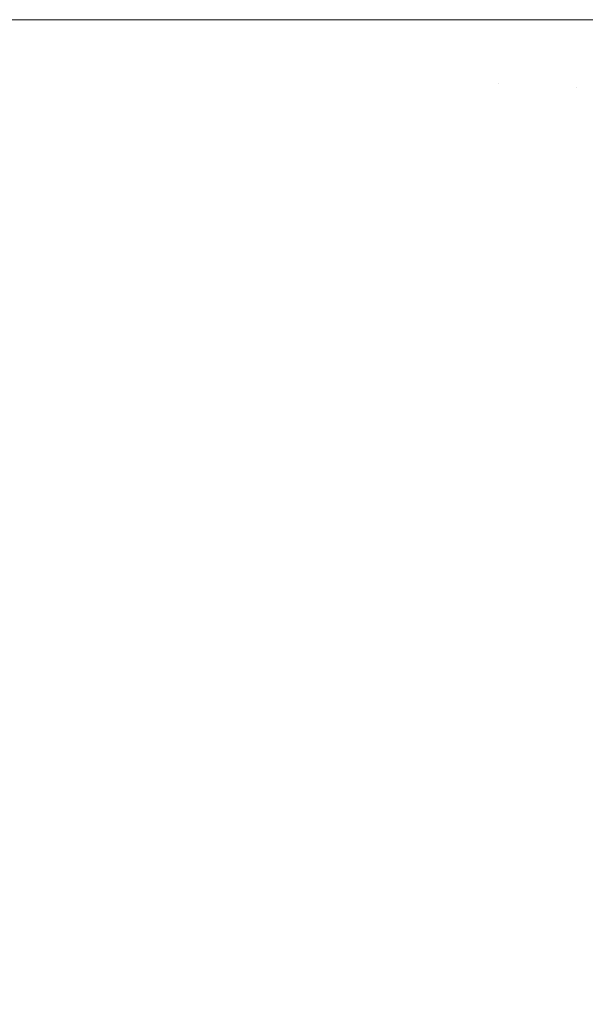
# Model space of a CAD drawing. Header units: centimetres. Extents: x -25.9 to 27.4, y -21.7 to -19.9.
# Tile 175 of 202: x 27.3538 to 27.3774, y -21.6011 to -21.56. Entities that reach past the tile are written whole.
import ezdxf

# ---------------------------------------------------------------- set-up
doc = ezdxf.new("R2010")
doc.units = ezdxf.units.CM
doc.header["$LTSCALE"] = 2.54
doc.layers.add('Lucido design-1', color=7, linetype='Continuous')

# ---------------------------------------------------------------- blocks, each defined once
blk = doc.blocks.new('Gruppo-5-1')
at = {"color": 7, "linetype": 'Continuous', "lineweight": 9}
for points, invisible_edges in [([(27.357067, -21.56, 875.631854), (27.357025, -21.561943, 875.631854), (27.353374, -21.561784, 875.630127), (27.353413, -21.56, 875.630127)], 7), ([(27.357062, -21.56, 876.410902), (27.353787, -21.56, 876.412471), (27.353748, -21.5618, 876.412471), (27.357586, -21.561968, 876.410631)], 14), ([(27.360653, -21.56, 875.63373), (27.360607, -21.5621, 875.63373), (27.357025, -21.561943, 875.631854), (27.357067, -21.56, 875.631854)], 7), ([(27.357586, -21.561968, 876.410631), (27.357629, -21.56, 876.410631), (27.357062, -21.56, 876.410902)], 9), ([(27.360646, -21.56, 876.409024), (27.357629, -21.56, 876.410631), (27.357586, -21.561968, 876.410631), (27.361338, -21.562132, 876.408631)], 14), ([(27.364163, -21.56, 875.635751), (27.364114, -21.562253, 875.635751), (27.360607, -21.5621, 875.63373), (27.360653, -21.56, 875.63373)], 7), ([(27.361338, -21.562132, 876.408631), (27.361385, -21.56, 876.408631), (27.360646, -21.56, 876.409024)], 9), ([(27.364155, -21.56, 876.407001), (27.361385, -21.56, 876.408631), (27.361338, -21.562132, 876.408631), (27.364998, -21.562291, 876.406476)], 14), ([(27.367593, -21.56, 875.637916), (27.36754, -21.562402, 875.637916), (27.364114, -21.562253, 875.635751), (27.364163, -21.56, 875.635751)], 7), ([(27.364998, -21.562291, 876.406476), (27.365048, -21.56, 876.406476), (27.364155, -21.56, 876.407001)], 9), ([(27.367583, -21.56, 876.404836), (27.365048, -21.56, 876.406476), (27.364998, -21.562291, 876.406476), (27.368557, -21.562447, 876.40417)], 14), ([(27.370934, -21.56, 875.640219), (27.370879, -21.562548, 875.640219), (27.36754, -21.562402, 875.637916), (27.367593, -21.56, 875.637916)], 7), ([(27.368557, -21.562447, 876.40417), (27.368611, -21.56, 876.40417), (27.367583, -21.56, 876.404836)], 9), ([(27.370923, -21.56, 876.402531), (27.368611, -21.56, 876.40417), (27.368557, -21.562447, 876.40417), (27.372012, -21.562598, 876.401719)], 14), ([(27.374231, -21.56, 875.642697), (27.374172, -21.562692, 875.642697), (27.370879, -21.562548, 875.640219), (27.370934, -21.56, 875.640219)], 7), ([(27.372012, -21.562598, 876.401719), (27.372069, -21.56, 876.401719), (27.370923, -21.56, 876.402531)], 9), ([(27.372069, -21.56, 876.401719), (27.372012, -21.562598, 876.401719), (27.373806, -21.562676, 876.400357), (27.373864, -21.56, 876.400357)], 7), ([(27.373806, -21.562676, 876.400357), (27.377072, -21.562818, 876.397705), (27.377133, -21.56, 876.397705), (27.374225, -21.56, 876.400064)], 11), ([(27.374225, -21.56, 876.400064), (27.373864, -21.56, 876.400357), (27.373806, -21.562676, 876.400357)], 10), ([(27.37738, -21.56, 875.645271), (27.377318, -21.562829, 875.645271), (27.374172, -21.562692, 875.642697), (27.374231, -21.56, 875.642697)], 7), ([(27.377072, -21.562818, 876.397705), (27.380236, -21.562957, 876.394906), (27.380301, -21.56, 876.394906), (27.377376, -21.56, 876.397491)], 11), ([(27.377376, -21.56, 876.397491), (27.377133, -21.56, 876.397705), (27.377072, -21.562818, 876.397705)], 10), ([(27.380424, -21.56, 875.647975), (27.38036, -21.562962, 875.647975), (27.377318, -21.562829, 875.645271), (27.37738, -21.56, 875.645271)], 7), ([(27.357025, -21.561943, 875.631854), (27.356898, -21.563883, 875.631854), (27.353257, -21.563564, 875.630127), (27.353374, -21.561784, 875.630127)], 15), ([(27.353748, -21.5618, 876.412471), (27.35363, -21.563597, 876.412471), (27.357458, -21.563932, 876.410631), (27.357586, -21.561968, 876.410631)], 15), ([(27.360607, -21.5621, 875.63373), (27.36047, -21.564195, 875.63373), (27.356898, -21.563883, 875.631854), (27.357025, -21.561943, 875.631854)], 15), ([(27.357586, -21.561968, 876.410631), (27.357458, -21.563932, 876.410631), (27.361199, -21.564259, 876.408631), (27.361338, -21.562132, 876.408631)], 15), ([(27.364114, -21.562253, 875.635751), (27.363967, -21.564501, 875.635751), (27.36047, -21.564195, 875.63373), (27.360607, -21.5621, 875.63373)], 15), ([(27.361338, -21.562132, 876.408631), (27.361199, -21.564259, 876.408631), (27.364848, -21.564578, 876.406476), (27.364998, -21.562291, 876.406476)], 15), ([(27.36754, -21.562402, 875.637916), (27.367383, -21.5648, 875.637916), (27.363967, -21.564501, 875.635751), (27.364114, -21.562253, 875.635751)], 15), ([(27.364998, -21.562291, 876.406476), (27.364848, -21.564578, 876.406476), (27.368397, -21.564889, 876.40417), (27.368557, -21.562447, 876.40417)], 15), ([(27.370879, -21.562548, 875.640219), (27.370712, -21.565091, 875.640219), (27.367383, -21.5648, 875.637916), (27.36754, -21.562402, 875.637916)], 15), ([(27.368557, -21.562447, 876.40417), (27.368397, -21.564889, 876.40417), (27.371843, -21.56519, 876.401719), (27.372012, -21.562598, 876.401719)], 15), ([(27.374172, -21.562692, 875.642697), (27.373996, -21.565379, 875.642697), (27.370712, -21.565091, 875.640219), (27.370879, -21.562548, 875.640219)], 15), ([(27.372012, -21.562598, 876.401719), (27.371843, -21.56519, 876.401719), (27.373631, -21.565347, 876.400357), (27.373806, -21.562676, 876.400357)], 15), ([(27.373806, -21.562676, 876.400357), (27.373631, -21.565347, 876.400357), (27.376887, -21.565632, 876.397705), (27.377072, -21.562818, 876.397705)], 15), ([(27.377318, -21.562829, 875.645271), (27.377133, -21.565653, 875.645271), (27.373996, -21.565379, 875.642697), (27.374172, -21.562692, 875.642697)], 15), ([(27.377072, -21.562818, 876.397705), (27.376887, -21.565632, 876.397705), (27.380043, -21.565908, 876.394906), (27.380236, -21.562957, 876.394906)], 15), ([(27.38036, -21.562962, 875.647975), (27.380166, -21.565918, 875.647975), (27.377133, -21.565653, 875.645271), (27.377318, -21.562829, 875.645271)], 15), ([(27.356898, -21.563883, 875.631854), (27.356686, -21.565815, 875.631854), (27.353063, -21.565338, 875.630127), (27.353257, -21.563564, 875.630127)], 15), ([(27.35363, -21.563597, 876.412471), (27.353434, -21.565387, 876.412471), (27.357243, -21.565888, 876.410631), (27.357458, -21.563932, 876.410631)], 15), ([(27.36047, -21.564195, 875.63373), (27.360241, -21.566283, 875.63373), (27.356686, -21.565815, 875.631854), (27.356898, -21.563883, 875.631854)], 15), ([(27.357458, -21.563932, 876.410631), (27.357243, -21.565888, 876.410631), (27.360967, -21.566378, 876.408631), (27.361199, -21.564259, 876.408631)], 15), ([(27.363967, -21.564501, 875.635751), (27.363721, -21.566741, 875.635751), (27.360241, -21.566283, 875.63373), (27.36047, -21.564195, 875.63373)], 15), ([(27.361199, -21.564259, 876.408631), (27.360967, -21.566378, 876.408631), (27.364598, -21.566856, 876.406476), (27.364848, -21.564578, 876.406476)], 15), ([(27.367383, -21.5648, 875.637916), (27.367121, -21.567189, 875.637916), (27.363721, -21.566741, 875.635751), (27.363967, -21.564501, 875.635751)], 15), ([(27.364848, -21.564578, 876.406476), (27.364598, -21.566856, 876.406476), (27.368131, -21.567321, 876.40417), (27.368397, -21.564889, 876.40417)], 15), ([(27.370712, -21.565091, 875.640219), (27.370435, -21.567625, 875.640219), (27.367121, -21.567189, 875.637916), (27.367383, -21.5648, 875.637916)], 15), ([(27.368397, -21.564889, 876.40417), (27.368131, -21.567321, 876.40417), (27.37156, -21.567773, 876.401719), (27.371843, -21.56519, 876.401719)], 15), ([(27.356686, -21.565815, 875.631854), (27.35639, -21.567736, 875.631854), (27.352791, -21.567101, 875.630127), (27.353063, -21.565338, 875.630127)], 15), ([(27.353434, -21.565387, 876.412471), (27.35316, -21.567166, 876.412471), (27.356944, -21.567833, 876.410631), (27.357243, -21.565888, 876.410631)], 15), ([(27.373996, -21.565379, 875.642697), (27.373703, -21.568055, 875.642697), (27.370435, -21.567625, 875.640219), (27.370712, -21.565091, 875.640219)], 15), ([(27.371843, -21.56519, 876.401719), (27.37156, -21.567773, 876.401719), (27.373339, -21.568007, 876.400357), (27.373631, -21.565347, 876.400357)], 15), ([(27.373631, -21.565347, 876.400357), (27.373339, -21.568007, 876.400357), (27.37658, -21.568434, 876.397705), (27.376887, -21.565632, 876.397705)], 15), ([(27.377133, -21.565653, 875.645271), (27.376825, -21.568466, 875.645271), (27.373703, -21.568055, 875.642697), (27.373996, -21.565379, 875.642697)], 15), ([(27.360241, -21.566283, 875.63373), (27.359922, -21.568358, 875.63373), (27.35639, -21.567736, 875.631854), (27.356686, -21.565815, 875.631854)], 15), ([(27.357243, -21.565888, 876.410631), (27.356944, -21.567833, 876.410631), (27.360643, -21.568486, 876.408631), (27.360967, -21.566378, 876.408631)], 15), ([(27.376887, -21.565632, 876.397705), (27.37658, -21.568434, 876.397705), (27.379721, -21.568847, 876.394906), (27.380043, -21.565908, 876.394906)], 15), ([(27.380166, -21.565918, 875.647975), (27.379843, -21.568863, 875.647975), (27.376825, -21.568466, 875.645271), (27.377133, -21.565653, 875.645271)], 15), ([(27.363721, -21.566741, 875.635751), (27.363379, -21.568968, 875.635751), (27.359922, -21.568358, 875.63373), (27.360241, -21.566283, 875.63373)], 15), ([(27.360967, -21.566378, 876.408631), (27.360643, -21.568486, 876.408631), (27.364249, -21.569122, 876.406476), (27.364598, -21.566856, 876.406476)], 15), ([(27.35639, -21.567736, 875.631854), (27.356011, -21.569642, 875.631854), (27.352443, -21.568851, 875.630127), (27.352791, -21.567101, 875.630127)], 15), ([(27.367121, -21.567189, 875.637916), (27.366756, -21.569563, 875.637916), (27.363379, -21.568968, 875.635751), (27.363721, -21.566741, 875.635751)], 15), ([(27.364598, -21.566856, 876.406476), (27.364249, -21.569122, 876.406476), (27.367759, -21.56974, 876.40417), (27.368131, -21.567321, 876.40417)], 15), ([(27.35316, -21.567166, 876.412471), (27.352809, -21.568932, 876.412471), (27.35656, -21.569764, 876.410631), (27.356944, -21.567833, 876.410631)], 15), ([(27.370435, -21.567625, 875.640219), (27.370047, -21.570144, 875.640219), (27.366756, -21.569563, 875.637916), (27.367121, -21.567189, 875.637916)], 15), ([(27.368131, -21.567321, 876.40417), (27.367759, -21.56974, 876.40417), (27.371164, -21.570341, 876.401719), (27.37156, -21.567773, 876.401719)], 15), ([(27.359922, -21.568358, 875.63373), (27.359512, -21.570418, 875.63373), (27.356011, -21.569642, 875.631854), (27.35639, -21.567736, 875.631854)], 15), ([(27.356944, -21.567833, 876.410631), (27.35656, -21.569764, 876.410631), (27.360227, -21.570577, 876.408631), (27.360643, -21.568486, 876.408631)], 15), ([(27.373703, -21.568055, 875.642697), (27.373293, -21.570716, 875.642697), (27.370047, -21.570144, 875.640219), (27.370435, -21.567625, 875.640219)], 15), ([(27.37156, -21.567773, 876.401719), (27.371164, -21.570341, 876.401719), (27.372932, -21.570652, 876.400357), (27.373339, -21.568007, 876.400357)], 15), ([(27.363379, -21.568968, 875.635751), (27.362939, -21.571178, 875.635751), (27.359512, -21.570418, 875.63373), (27.359922, -21.568358, 875.63373)], 15), ([(27.373339, -21.568007, 876.400357), (27.372932, -21.570652, 876.400357), (27.376152, -21.57122, 876.397705), (27.37658, -21.568434, 876.397705)], 15), ([(27.376825, -21.568466, 875.645271), (27.376394, -21.571263, 875.645271), (27.373293, -21.570716, 875.642697), (27.373703, -21.568055, 875.642697)], 15), ([(27.360643, -21.568486, 876.408631), (27.360227, -21.570577, 876.408631), (27.363802, -21.571369, 876.406476), (27.364249, -21.569122, 876.406476)], 15), ([(27.37658, -21.568434, 876.397705), (27.376152, -21.57122, 876.397705), (27.379271, -21.57177, 876.394906), (27.379721, -21.568847, 876.394906)], 15), ([(27.379843, -21.568863, 875.647975), (27.379393, -21.571792, 875.647975), (27.376394, -21.571263, 875.645271), (27.376825, -21.568466, 875.645271)], 15), ([(27.356011, -21.569642, 875.631854), (27.355549, -21.57153, 875.631854), (27.352019, -21.570584, 875.630127), (27.352443, -21.568851, 875.630127)], 15), ([(27.352809, -21.568932, 876.412471), (27.352381, -21.570681, 876.412471), (27.356092, -21.571675, 876.410631), (27.35656, -21.569764, 876.410631)], 15), ([(27.366756, -21.569563, 875.637916), (27.366287, -21.57192, 875.637916), (27.362939, -21.571178, 875.635751), (27.363379, -21.568968, 875.635751)], 15), ([(27.364249, -21.569122, 876.406476), (27.363802, -21.571369, 876.406476), (27.367281, -21.572141, 876.40417), (27.367759, -21.56974, 876.40417)], 15), ([(27.370047, -21.570144, 875.640219), (27.36955, -21.572643, 875.640219), (27.366287, -21.57192, 875.637916), (27.366756, -21.569563, 875.637916)], 15), ([(27.359512, -21.570418, 875.63373), (27.359013, -21.572458, 875.63373), (27.355549, -21.57153, 875.631854), (27.356011, -21.569642, 875.631854)], 15), ([(27.35656, -21.569764, 876.410631), (27.356092, -21.571675, 876.410631), (27.35972, -21.572647, 876.408631), (27.360227, -21.570577, 876.408631)], 15), ([(27.367759, -21.56974, 876.40417), (27.367281, -21.572141, 876.40417), (27.370658, -21.572889, 876.401719), (27.371164, -21.570341, 876.401719)], 15), ([(27.362939, -21.571178, 875.635751), (27.362404, -21.573367, 875.635751), (27.359013, -21.572458, 875.63373), (27.359512, -21.570418, 875.63373)], 15), ([(27.373293, -21.570716, 875.642697), (27.372768, -21.573357, 875.642697), (27.36955, -21.572643, 875.640219), (27.370047, -21.570144, 875.640219)], 15), ([(27.371164, -21.570341, 876.401719), (27.370658, -21.572889, 876.401719), (27.37241, -21.573278, 876.400357), (27.372932, -21.570652, 876.400357)], 15), ([(27.355549, -21.57153, 875.631854), (27.355005, -21.573396, 875.631854), (27.35152, -21.572297, 875.630127), (27.352019, -21.570584, 875.630127)], 15), ([(27.352381, -21.570681, 876.412471), (27.351877, -21.57241, 876.412471), (27.355542, -21.573565, 876.410631), (27.356092, -21.571675, 876.410631)], 15), ([(27.360227, -21.570577, 876.408631), (27.35972, -21.572647, 876.408631), (27.363258, -21.573595, 876.406476), (27.363802, -21.571369, 876.406476)], 15), ([(27.372932, -21.570652, 876.400357), (27.37241, -21.573278, 876.400357), (27.375602, -21.573985, 876.397705), (27.376152, -21.57122, 876.397705)], 15), ([(27.376394, -21.571263, 875.645271), (27.375842, -21.574038, 875.645271), (27.372768, -21.573357, 875.642697), (27.373293, -21.570716, 875.642697)], 15), ([(27.366287, -21.57192, 875.637916), (27.365716, -21.574254, 875.637916), (27.362404, -21.573367, 875.635751), (27.362939, -21.571178, 875.635751)], 15), ([(27.376152, -21.57122, 876.397705), (27.375602, -21.573985, 876.397705), (27.378694, -21.574671, 876.394906), (27.379271, -21.57177, 876.394906)], 15), ([(27.359013, -21.572458, 875.63373), (27.358425, -21.574474, 875.63373), (27.355005, -21.573396, 875.631854), (27.355549, -21.57153, 875.631854)], 15), ([(27.363802, -21.571369, 876.406476), (27.363258, -21.573595, 876.406476), (27.3667, -21.574518, 876.40417), (27.367281, -21.572141, 876.40417)], 15), ([(27.379393, -21.571792, 875.647975), (27.378815, -21.574697, 875.647975), (27.375842, -21.574038, 875.645271), (27.376394, -21.571263, 875.645271)], 15), ([(27.356092, -21.571675, 876.410631), (27.355542, -21.573565, 876.410631), (27.359123, -21.574694, 876.408631), (27.35972, -21.572647, 876.408631)], 15), ([(27.36955, -21.572643, 875.640219), (27.368944, -21.575119, 875.640219), (27.365716, -21.574254, 875.637916), (27.366287, -21.57192, 875.637916)], 15), ([(27.355005, -21.573396, 875.631854), (27.354381, -21.575236, 875.631854), (27.350946, -21.573987, 875.630127), (27.35152, -21.572297, 875.630127)], 15), ([(27.351877, -21.57241, 876.412471), (27.351298, -21.574115, 876.412471), (27.354909, -21.575429, 876.410631), (27.355542, -21.573565, 876.410631)], 15), ([(27.362404, -21.573367, 875.635751), (27.361773, -21.57553, 875.635751), (27.358425, -21.574474, 875.63373), (27.359013, -21.572458, 875.63373)], 15), ([(27.367281, -21.572141, 876.40417), (27.3667, -21.574518, 876.40417), (27.37004, -21.575413, 876.401719), (27.370658, -21.572889, 876.401719)], 15), ([(27.35972, -21.572647, 876.408631), (27.359123, -21.574694, 876.408631), (27.362616, -21.575796, 876.406476), (27.363258, -21.573595, 876.406476)], 15), ([(27.372768, -21.573357, 875.642697), (27.372128, -21.575972, 875.642697), (27.368944, -21.575119, 875.640219), (27.36955, -21.572643, 875.640219)], 15), ([(27.370658, -21.572889, 876.401719), (27.37004, -21.575413, 876.401719), (27.371774, -21.575877, 876.400357), (27.37241, -21.573278, 876.400357)], 15), ([(27.37241, -21.573278, 876.400357), (27.371774, -21.575877, 876.400357), (27.374931, -21.576723, 876.397705), (27.375602, -21.573985, 876.397705)], 15), ([(27.358425, -21.574474, 875.63373), (27.35775, -21.576463, 875.63373), (27.354381, -21.575236, 875.631854), (27.355005, -21.573396, 875.631854)], 15), ([(27.355542, -21.573565, 876.410631), (27.354909, -21.575429, 876.410631), (27.358438, -21.576713, 876.408631), (27.359123, -21.574694, 876.408631)], 15), ([(27.365716, -21.574254, 875.637916), (27.365044, -21.576561, 875.637916), (27.361773, -21.57553, 875.635751), (27.362404, -21.573367, 875.635751)], 15), ([(27.363258, -21.573595, 876.406476), (27.362616, -21.575796, 876.406476), (27.366015, -21.576867, 876.40417), (27.3667, -21.574518, 876.40417)], 15), ([(27.375842, -21.574038, 875.645271), (27.37517, -21.576787, 875.645271), (27.372128, -21.575972, 875.642697), (27.372768, -21.573357, 875.642697)], 15), ([(27.354381, -21.575236, 875.631854), (27.353676, -21.577048, 875.631854), (27.3503, -21.575649, 875.630127), (27.350946, -21.573987, 875.630127)], 15), ([(27.351298, -21.574115, 876.412471), (27.350646, -21.575793, 876.412471), (27.354196, -21.577263, 876.410631), (27.354909, -21.575429, 876.410631)], 15), ([(27.375602, -21.573985, 876.397705), (27.374931, -21.576723, 876.397705), (27.377991, -21.577543, 876.394906), (27.378694, -21.574671, 876.394906)], 15), ([(27.378815, -21.574697, 875.647975), (27.37811, -21.577575, 875.647975), (27.37517, -21.576787, 875.645271), (27.375842, -21.574038, 875.645271)], 15), ([(27.361773, -21.57553, 875.635751), (27.361049, -21.577663, 875.635751), (27.35775, -21.576463, 875.63373), (27.358425, -21.574474, 875.63373)], 15), ([(27.368944, -21.575119, 875.640219), (27.368231, -21.577566, 875.640219), (27.365044, -21.576561, 875.637916), (27.365716, -21.574254, 875.637916)], 15), ([(27.3667, -21.574518, 876.40417), (27.366015, -21.576867, 876.40417), (27.369313, -21.577907, 876.401719), (27.37004, -21.575413, 876.401719)], 15), ([(27.359123, -21.574694, 876.408631), (27.358438, -21.576713, 876.408631), (27.36188, -21.577966, 876.406476), (27.362616, -21.575796, 876.406476)], 15), ([(27.35775, -21.576463, 875.63373), (27.356989, -21.57842, 875.63373), (27.353676, -21.577048, 875.631854), (27.354381, -21.575236, 875.631854)], 15), ([(27.372128, -21.575972, 875.642697), (27.371375, -21.578557, 875.642697), (27.368231, -21.577566, 875.640219), (27.368944, -21.575119, 875.640219)], 15), ([(27.354909, -21.575429, 876.410631), (27.354196, -21.577263, 876.410631), (27.357665, -21.5787, 876.408631), (27.358438, -21.576713, 876.408631)], 15), ([(27.365044, -21.576561, 875.637916), (27.364271, -21.578836, 875.637916), (27.361049, -21.577663, 875.635751), (27.361773, -21.57553, 875.635751)], 15), ([(27.37004, -21.575413, 876.401719), (27.369313, -21.577907, 876.401719), (27.371025, -21.578447, 876.400357), (27.371774, -21.575877, 876.400357)], 15), ([(27.350646, -21.575793, 876.412471), (27.349921, -21.577441, 876.412471), (27.353403, -21.579065, 876.410631), (27.354196, -21.577263, 876.410631)], 15), ([(27.362616, -21.575796, 876.406476), (27.36188, -21.577966, 876.406476), (27.365228, -21.579185, 876.40417), (27.366015, -21.576867, 876.40417)], 15), ([(27.371774, -21.575877, 876.400357), (27.371025, -21.578447, 876.400357), (27.374143, -21.57943, 876.397705), (27.374931, -21.576723, 876.397705)], 15), ([(27.37517, -21.576787, 875.645271), (27.374378, -21.579504, 875.645271), (27.371375, -21.578557, 875.642697), (27.372128, -21.575972, 875.642697)], 15), ([(27.361049, -21.577663, 875.635751), (27.360232, -21.579763, 875.635751), (27.356989, -21.57842, 875.63373), (27.35775, -21.576463, 875.63373)], 15), ([(27.368231, -21.577566, 875.640219), (27.367411, -21.579979, 875.640219), (27.364271, -21.578836, 875.637916), (27.365044, -21.576561, 875.637916)], 15), ([(27.358438, -21.576713, 876.408631), (27.357665, -21.5787, 876.408631), (27.361049, -21.580102, 876.406476), (27.36188, -21.577966, 876.406476)], 15), ([(27.366015, -21.576867, 876.40417), (27.365228, -21.579185, 876.40417), (27.368478, -21.580367, 876.401719), (27.369313, -21.577907, 876.401719)], 15), ([(27.374931, -21.576723, 876.397705), (27.374143, -21.57943, 876.397705), (27.377163, -21.580382, 876.394906), (27.377991, -21.577543, 876.394906)], 15), ([(27.37811, -21.577575, 875.647975), (27.377281, -21.58042, 875.647975), (27.374378, -21.579504, 875.645271), (27.37517, -21.576787, 875.645271)], 15), ([(27.356989, -21.57842, 875.63373), (27.356143, -21.580342, 875.63373), (27.352893, -21.578827, 875.631854), (27.353676, -21.577048, 875.631854)], 15), ([(27.354196, -21.577263, 876.410631), (27.353403, -21.579065, 876.410631), (27.356807, -21.580652, 876.408631), (27.357665, -21.5787, 876.408631)], 15), ([(27.364271, -21.578836, 875.637916), (27.3634, -21.581076, 875.637916), (27.360232, -21.579763, 875.635751), (27.361049, -21.577663, 875.635751)], 15), ([(27.371375, -21.578557, 875.642697), (27.370509, -21.581107, 875.642697), (27.367411, -21.579979, 875.640219), (27.368231, -21.577566, 875.640219)], 15), ([(27.377991, -21.577543, 876.394906), (27.377163, -21.580382, 876.394906), (27.380066, -21.581297, 876.39198), (27.38093, -21.578331, 876.39198)], 15), ([(27.380945, -21.578335, 875.650802), (27.38008, -21.581302, 875.650802), (27.377281, -21.58042, 875.647975), (27.37811, -21.577575, 875.647975)], 15), ([(27.36188, -21.577966, 876.406476), (27.361049, -21.580102, 876.406476), (27.364341, -21.581466, 876.40417), (27.365228, -21.579185, 876.40417)], 15), ([(27.369313, -21.577907, 876.401719), (27.368478, -21.580367, 876.401719), (27.370164, -21.580981, 876.400357), (27.371025, -21.578447, 876.400357)], 15), ([(27.360232, -21.579763, 875.635751), (27.359325, -21.581826, 875.635751), (27.356143, -21.580342, 875.63373), (27.356989, -21.57842, 875.63373)], 15), ([(27.371025, -21.578447, 876.400357), (27.370164, -21.580981, 876.400357), (27.373236, -21.582099, 876.397705), (27.374143, -21.57943, 876.397705)], 15), ([(27.374378, -21.579504, 875.645271), (27.373468, -21.582184, 875.645271), (27.370509, -21.581107, 875.642697), (27.371375, -21.578557, 875.642697)], 15), ([(27.356143, -21.580342, 875.63373), (27.355214, -21.582226, 875.63373), (27.352034, -21.58057, 875.631854), (27.352893, -21.578827, 875.631854)], 15), ([(27.357665, -21.5787, 876.408631), (27.356807, -21.580652, 876.408631), (27.360126, -21.5822, 876.406476), (27.361049, -21.580102, 876.406476)], 15), ([(27.367411, -21.579979, 875.640219), (27.366488, -21.582355, 875.640219), (27.3634, -21.581076, 875.637916), (27.364271, -21.578836, 875.637916)], 15), ([(27.353403, -21.579065, 876.410631), (27.352532, -21.58083, 876.410631), (27.355864, -21.582564, 876.408631), (27.356807, -21.580652, 876.408631)], 15), ([(27.365228, -21.579185, 876.40417), (27.364341, -21.581466, 876.40417), (27.367536, -21.582789, 876.401719), (27.368478, -21.580367, 876.401719)], 15), ([(27.374143, -21.57943, 876.397705), (27.373236, -21.582099, 876.397705), (27.376213, -21.583183, 876.394906), (27.377163, -21.580382, 876.394906)], 15), ([(27.3634, -21.581076, 875.637916), (27.362433, -21.583275, 875.637916), (27.359325, -21.581826, 875.635751), (27.360232, -21.579763, 875.635751)], 15), ([(27.377281, -21.58042, 875.647975), (27.376329, -21.583225, 875.647975), (27.373468, -21.582184, 875.645271), (27.374378, -21.579504, 875.645271)], 15), ([(27.361049, -21.580102, 876.406476), (27.360126, -21.5822, 876.406476), (27.363355, -21.583706, 876.40417), (27.364341, -21.581466, 876.40417)], 15), ([(27.370509, -21.581107, 875.642697), (27.369533, -21.583616, 875.642697), (27.366488, -21.582355, 875.640219), (27.367411, -21.579979, 875.640219)], 15), ([(27.355214, -21.582226, 875.63373), (27.354204, -21.584067, 875.63373), (27.351099, -21.582274, 875.631854), (27.352034, -21.58057, 875.631854)], 15), ([(27.359325, -21.581826, 875.635751), (27.358328, -21.583847, 875.635751), (27.355214, -21.582226, 875.63373), (27.356143, -21.580342, 875.63373)], 15), ([(27.356807, -21.580652, 876.408631), (27.355864, -21.582564, 876.408631), (27.359112, -21.584255, 876.406476), (27.360126, -21.5822, 876.406476)], 15), ([(27.368478, -21.580367, 876.401719), (27.367536, -21.582789, 876.401719), (27.369194, -21.583476, 876.400357), (27.370164, -21.580981, 876.400357)], 15), ([(27.377163, -21.580382, 876.394906), (27.376213, -21.583183, 876.394906), (27.379072, -21.584224, 876.39198), (27.380066, -21.581297, 876.39198)], 15), ([(27.38008, -21.581302, 875.650802), (27.379087, -21.584229, 875.650802), (27.376329, -21.583225, 875.647975), (27.377281, -21.58042, 875.647975)], 15), ([(27.352532, -21.58083, 876.410631), (27.351586, -21.582555, 876.410631), (27.354838, -21.584433, 876.408631), (27.355864, -21.582564, 876.408631)], 15), ([(27.366488, -21.582355, 875.640219), (27.365461, -21.584687, 875.640219), (27.362433, -21.583275, 875.637916), (27.3634, -21.581076, 875.637916)], 15), ([(27.370164, -21.580981, 876.400357), (27.369194, -21.583476, 876.400357), (27.372215, -21.584727, 876.397705), (27.373236, -21.582099, 876.397705)], 15), ([(27.373468, -21.582184, 875.645271), (27.372442, -21.584821, 875.645271), (27.369533, -21.583616, 875.642697), (27.370509, -21.581107, 875.642697)], 15), ([(27.364341, -21.581466, 876.40417), (27.363355, -21.583706, 876.40417), (27.36649, -21.585167, 876.401719), (27.367536, -21.582789, 876.401719)], 15), ([(27.362433, -21.583275, 875.637916), (27.36137, -21.58543, 875.637916), (27.358328, -21.583847, 875.635751), (27.359325, -21.581826, 875.635751)], 15), ([(27.354204, -21.584067, 875.63373), (27.353115, -21.585862, 875.63373), (27.350091, -21.583936, 875.631854), (27.351099, -21.582274, 875.631854)], 15), ([(27.358328, -21.583847, 875.635751), (27.357244, -21.585822, 875.635751), (27.354204, -21.584067, 875.63373), (27.355214, -21.582226, 875.63373)], 15), ([(27.360126, -21.5822, 876.406476), (27.359112, -21.584255, 876.406476), (27.362273, -21.5859, 876.40417), (27.363355, -21.583706, 876.40417)], 15), ([(27.373236, -21.582099, 876.397705), (27.372215, -21.584727, 876.397705), (27.375141, -21.585939, 876.394906), (27.376213, -21.583183, 876.394906)], 15), ([(27.376329, -21.583225, 875.647975), (27.375255, -21.585986, 875.647975), (27.372442, -21.584821, 875.645271), (27.373468, -21.582184, 875.645271)], 15), ([(27.351586, -21.582555, 876.410631), (27.350565, -21.584238, 876.410631), (27.353732, -21.586256, 876.408631), (27.354838, -21.584433, 876.408631)], 15), ([(27.355864, -21.582564, 876.408631), (27.354838, -21.584433, 876.408631), (27.35801, -21.586264, 876.406476), (27.359112, -21.584255, 876.406476)], 15), ([(27.369533, -21.583616, 875.642697), (27.368449, -21.586081, 875.642697), (27.365461, -21.584687, 875.640219), (27.366488, -21.582355, 875.640219)], 15), ([(27.367536, -21.582789, 876.401719), (27.36649, -21.585167, 876.401719), (27.368116, -21.585926, 876.400357), (27.369194, -21.583476, 876.400357)], 15), ([(27.365461, -21.584687, 875.640219), (27.364334, -21.586973, 875.640219), (27.36137, -21.58543, 875.637916), (27.362433, -21.583275, 875.637916)], 15), ([(27.369194, -21.583476, 876.400357), (27.368116, -21.585926, 876.400357), (27.371079, -21.587307, 876.397705), (27.372215, -21.584727, 876.397705)], 15), ([(27.376213, -21.583183, 876.394906), (27.375141, -21.585939, 876.394906), (27.377953, -21.587104, 876.39198), (27.379072, -21.584224, 876.39198)], 15), ([(27.379087, -21.584229, 875.650802), (27.377967, -21.587109, 875.650802), (27.375255, -21.585986, 875.647975), (27.376329, -21.583225, 875.647975)], 15), ([(27.36137, -21.58543, 875.637916), (27.360214, -21.587537, 875.637916), (27.357244, -21.585822, 875.635751), (27.358328, -21.583847, 875.635751)], 15), ([(27.363355, -21.583706, 876.40417), (27.362273, -21.5859, 876.40417), (27.365341, -21.587497, 876.401719), (27.36649, -21.585167, 876.401719)], 15), ([(27.372442, -21.584821, 875.645271), (27.371303, -21.587411, 875.645271), (27.368449, -21.586081, 875.642697), (27.369533, -21.583616, 875.642697)], 15), ([(27.357244, -21.585822, 875.635751), (27.356075, -21.587749, 875.635751), (27.353115, -21.585862, 875.63373), (27.354204, -21.584067, 875.63373)], 15), ([(27.359112, -21.584255, 876.406476), (27.35801, -21.586264, 876.406476), (27.361096, -21.588046, 876.40417), (27.362273, -21.5859, 876.40417)], 15), ([(27.354838, -21.584433, 876.408631), (27.353732, -21.586256, 876.408631), (27.356821, -21.588224, 876.406476), (27.35801, -21.586264, 876.406476)], 15), ([(27.368449, -21.586081, 875.642697), (27.367258, -21.588495, 875.642697), (27.364334, -21.586973, 875.640219), (27.365461, -21.584687, 875.640219)], 15), ([(27.372215, -21.584727, 876.397705), (27.371079, -21.587307, 876.397705), (27.37395, -21.588646, 876.394906), (27.375141, -21.585939, 876.394906)], 15), ([(27.36649, -21.585167, 876.401719), (27.365341, -21.587497, 876.401719), (27.366933, -21.588326, 876.400357), (27.368116, -21.585926, 876.400357)], 15), ([(27.375255, -21.585986, 875.647975), (27.374062, -21.588698, 875.647975), (27.371303, -21.587411, 875.645271), (27.372442, -21.584821, 875.645271)], 15), ([(27.364334, -21.586973, 875.640219), (27.363108, -21.589208, 875.640219), (27.360214, -21.587537, 875.637916), (27.36137, -21.58543, 875.637916)], 15), ([(27.356075, -21.587749, 875.635751), (27.354824, -21.589622, 875.635751), (27.351948, -21.587609, 875.63373), (27.353115, -21.585862, 875.63373)], 15), ([(27.360214, -21.587537, 875.637916), (27.358968, -21.589591, 875.637916), (27.356075, -21.587749, 875.635751), (27.357244, -21.585822, 875.635751)], 15), ([(27.362273, -21.5859, 876.40417), (27.361096, -21.588046, 876.40417), (27.364091, -21.589775, 876.401719), (27.365341, -21.587497, 876.401719)], 15), ([(27.368116, -21.585926, 876.400357), (27.366933, -21.588326, 876.400357), (27.369832, -21.589836, 876.397705), (27.371079, -21.587307, 876.397705)], 15), ([(27.375141, -21.585939, 876.394906), (27.37395, -21.588646, 876.394906), (27.376708, -21.589932, 876.39198), (27.377953, -21.587104, 876.39198)], 15), ([(27.377967, -21.587109, 875.650802), (27.376722, -21.589938, 875.650802), (27.374062, -21.588698, 875.647975), (27.375255, -21.585986, 875.647975)], 15), ([(27.353732, -21.586256, 876.408631), (27.352548, -21.588028, 876.408631), (27.355548, -21.590129, 876.406476), (27.356821, -21.588224, 876.406476)], 15), ([(27.35801, -21.586264, 876.406476), (27.356821, -21.588224, 876.406476), (27.359826, -21.590138, 876.40417), (27.361096, -21.588046, 876.40417)], 15), ([(27.371303, -21.587411, 875.645271), (27.370051, -21.589949, 875.645271), (27.367258, -21.588495, 875.642697), (27.368449, -21.586081, 875.642697)], 15), ([(27.367258, -21.588495, 875.642697), (27.365963, -21.590856, 875.642697), (27.363108, -21.589208, 875.640219), (27.364334, -21.586973, 875.640219)], 15), ([(27.377953, -21.587104, 876.39198), (27.376708, -21.589932, 876.39198), (27.379349, -21.591163, 876.38893), (27.380645, -21.588219, 876.38893)], 15), ([(27.380572, -21.588188, 875.65375), (27.379277, -21.59113, 875.65375), (27.376722, -21.589938, 875.650802), (27.377967, -21.587109, 875.650802)], 15), ([(27.354824, -21.589622, 875.635751), (27.353491, -21.591439, 875.635751), (27.350706, -21.589302, 875.63373), (27.351948, -21.587609, 875.63373)], 15), ([(27.363108, -21.589208, 875.640219), (27.361786, -21.591387, 875.640219), (27.358968, -21.589591, 875.637916), (27.360214, -21.587537, 875.637916)], 15), ([(27.365341, -21.587497, 876.401719), (27.364091, -21.589775, 876.401719), (27.365645, -21.590673, 876.400357), (27.366933, -21.588326, 876.400357)], 15), ([(27.371079, -21.587307, 876.397705), (27.369832, -21.589836, 876.397705), (27.372642, -21.591298, 876.394906), (27.37395, -21.588646, 876.394906)], 15), ([(27.374062, -21.588698, 875.647975), (27.372752, -21.591355, 875.647975), (27.370051, -21.589949, 875.645271), (27.371303, -21.587411, 875.645271)], 15), ([(27.352548, -21.588028, 876.408631), (27.351287, -21.589748, 876.408631), (27.354193, -21.591977, 876.406476), (27.355548, -21.590129, 876.406476)], 15), ([(27.358968, -21.589591, 875.637916), (27.357633, -21.591589, 875.637916), (27.354824, -21.589622, 875.635751), (27.356075, -21.587749, 875.635751)], 15), ([(27.361096, -21.588046, 876.40417), (27.359826, -21.590138, 876.40417), (27.362743, -21.591996, 876.401719), (27.364091, -21.589775, 876.401719)], 15), ([(27.356821, -21.588224, 876.406476), (27.355548, -21.590129, 876.406476), (27.358467, -21.592173, 876.40417), (27.359826, -21.590138, 876.40417)], 15), ([(27.366933, -21.588326, 876.400357), (27.365645, -21.590673, 876.400357), (27.368476, -21.592307, 876.397705), (27.369832, -21.589836, 876.397705)], 15), ([(27.370051, -21.589949, 875.645271), (27.36869, -21.59243, 875.645271), (27.365963, -21.590856, 875.642697), (27.367258, -21.588495, 875.642697)], 15), ([(27.37395, -21.588646, 876.394906), (27.372642, -21.591298, 876.394906), (27.375341, -21.592703, 876.39198), (27.376708, -21.589932, 876.39198)], 15), ([(27.376722, -21.589938, 875.650802), (27.375355, -21.59271, 875.650802), (27.372752, -21.591355, 875.647975), (27.374062, -21.588698, 875.647975)], 15), ([(27.365963, -21.590856, 875.642697), (27.364566, -21.593158, 875.642697), (27.361786, -21.591387, 875.640219), (27.363108, -21.589208, 875.640219)], 15), ([(27.357633, -21.591589, 875.637916), (27.356212, -21.593527, 875.637916), (27.353491, -21.591439, 875.635751), (27.354824, -21.589622, 875.635751)], 15), ([(27.361786, -21.591387, 875.640219), (27.36037, -21.593506, 875.640219), (27.357633, -21.591589, 875.637916), (27.358968, -21.589591, 875.637916)], 15), ([(27.351287, -21.589748, 876.408631), (27.349952, -21.591411, 876.408631), (27.352758, -21.593765, 876.406476), (27.354193, -21.591977, 876.406476)], 15), ([(27.355548, -21.590129, 876.406476), (27.354193, -21.591977, 876.406476), (27.35702, -21.594147, 876.40417), (27.358467, -21.592173, 876.40417)], 15), ([(27.359826, -21.590138, 876.40417), (27.358467, -21.592173, 876.40417), (27.3613, -21.594157, 876.401719), (27.362743, -21.591996, 876.401719)], 15), ([(27.364091, -21.589775, 876.401719), (27.362743, -21.591996, 876.401719), (27.364257, -21.592961, 876.400357), (27.365645, -21.590673, 876.400357)], 15), ([(27.369832, -21.589836, 876.397705), (27.368476, -21.592307, 876.397705), (27.37122, -21.593891, 876.394906), (27.372642, -21.591298, 876.394906)], 15), ([(27.372752, -21.591355, 875.647975), (27.371327, -21.593953, 875.647975), (27.36869, -21.59243, 875.645271), (27.370051, -21.589949, 875.645271)], 15), ([(27.376708, -21.589932, 876.39198), (27.375341, -21.592703, 876.39198), (27.377926, -21.594049, 876.38893), (27.379349, -21.591163, 876.38893)], 15), ([(27.379277, -21.59113, 875.65375), (27.377856, -21.594012, 875.65375), (27.375355, -21.59271, 875.650802), (27.376722, -21.589938, 875.650802)], 15), ([(27.365645, -21.590673, 876.400357), (27.364257, -21.592961, 876.400357), (27.367014, -21.594717, 876.397705), (27.368476, -21.592307, 876.397705)], 15), ([(27.36869, -21.59243, 875.645271), (27.367222, -21.59485, 875.645271), (27.364566, -21.593158, 875.642697), (27.365963, -21.590856, 875.642697)], 15), ([(27.364566, -21.593158, 875.642697), (27.36307, -21.595397, 875.642697), (27.36037, -21.593506, 875.640219), (27.361786, -21.591387, 875.640219)], 15), ([(27.372642, -21.591298, 876.394906), (27.37122, -21.593891, 876.394906), (27.373855, -21.595412, 876.39198), (27.375341, -21.592703, 876.39198)], 15), ([(27.375355, -21.59271, 875.650802), (27.373868, -21.59542, 875.650802), (27.371327, -21.593953, 875.647975), (27.372752, -21.591355, 875.647975)], 15), ([(27.356212, -21.593527, 875.637916), (27.354708, -21.595401, 875.637916), (27.352081, -21.593196, 875.635751), (27.353491, -21.591439, 875.635751)], 15), ([(27.36037, -21.593506, 875.640219), (27.358863, -21.595561, 875.640219), (27.356212, -21.593527, 875.637916), (27.357633, -21.591589, 875.637916)], 15), ([(27.354193, -21.591977, 876.406476), (27.352758, -21.593765, 876.406476), (27.355488, -21.596055, 876.40417), (27.35702, -21.594147, 876.40417)], 15), ([(27.358467, -21.592173, 876.40417), (27.35702, -21.594147, 876.40417), (27.359763, -21.596252, 876.401719), (27.3613, -21.594157, 876.401719)], 15), ([(27.362743, -21.591996, 876.401719), (27.3613, -21.594157, 876.401719), (27.36277, -21.595186, 876.400357), (27.364257, -21.592961, 876.400357)], 15), ([(27.368476, -21.592307, 876.397705), (27.367014, -21.594717, 876.397705), (27.369685, -21.596419, 876.394906), (27.37122, -21.593891, 876.394906)], 15), ([(27.371327, -21.593953, 875.647975), (27.36979, -21.596486, 875.647975), (27.367222, -21.59485, 875.645271), (27.36869, -21.59243, 875.645271)], 15), ([(27.364257, -21.592961, 876.400357), (27.36277, -21.595186, 876.400357), (27.365448, -21.597061, 876.397705), (27.367014, -21.594717, 876.397705)], 15), ([(27.375341, -21.592703, 876.39198), (27.373855, -21.595412, 876.39198), (27.376379, -21.596869, 876.38893), (27.377926, -21.594049, 876.38893)], 15), ([(27.377856, -21.594012, 875.65375), (27.37631, -21.59683, 875.65375), (27.373868, -21.59542, 875.650802), (27.375355, -21.59271, 875.650802)], 15), ([(27.354708, -21.595401, 875.637916), (27.353123, -21.597207, 875.637916), (27.350595, -21.594891, 875.635751), (27.352081, -21.593196, 875.635751)], 15), ([(27.367222, -21.59485, 875.645271), (27.36565, -21.597203, 875.645271), (27.36307, -21.595397, 875.642697), (27.364566, -21.593158, 875.642697)], 15), ([(27.352758, -21.593765, 876.406476), (27.351247, -21.595488, 876.406476), (27.353874, -21.597895, 876.40417), (27.355488, -21.596055, 876.40417)], 15), ([(27.358863, -21.595561, 875.640219), (27.357268, -21.597549, 875.640219), (27.354708, -21.595401, 875.637916), (27.356212, -21.593527, 875.637916)], 15), ([(27.36307, -21.595397, 875.642697), (27.361478, -21.597568, 875.642697), (27.358863, -21.595561, 875.640219), (27.36037, -21.593506, 875.640219)], 15), ([(27.35702, -21.594147, 876.40417), (27.355488, -21.596055, 876.40417), (27.358137, -21.598278, 876.401719), (27.359763, -21.596252, 876.401719)], 15), ([(27.3613, -21.594157, 876.401719), (27.359763, -21.596252, 876.401719), (27.361187, -21.597345, 876.400357), (27.36277, -21.595186, 876.400357)], 15), ([(27.37122, -21.593891, 876.394906), (27.369685, -21.596419, 876.394906), (27.372252, -21.598054, 876.39198), (27.373855, -21.595412, 876.39198)], 15), ([(27.373868, -21.59542, 875.650802), (27.372265, -21.598062, 875.650802), (27.36979, -21.596486, 875.647975), (27.371327, -21.593953, 875.647975)], 15), ([(27.38025, -21.595259, 875.656814), (27.378648, -21.59818, 875.656814), (27.37631, -21.59683, 875.65375), (27.377856, -21.594012, 875.65375)], 15), ([(27.377926, -21.594049, 876.38893), (27.376379, -21.596869, 876.38893), (27.378786, -21.598259, 876.385764), (27.380392, -21.595332, 876.385764)], 15), ([(27.367014, -21.594717, 876.397705), (27.365448, -21.597061, 876.397705), (27.368042, -21.598878, 876.394906), (27.369685, -21.596419, 876.394906)], 15), ([(27.36979, -21.596486, 875.647975), (27.368144, -21.598949, 875.647975), (27.36565, -21.597203, 875.645271), (27.367222, -21.59485, 875.645271)], 15), ([(27.351247, -21.595488, 876.406476), (27.349662, -21.597143, 876.406476), (27.352182, -21.599663, 876.40417), (27.353874, -21.597895, 876.40417)], 15), ([(27.357268, -21.597549, 875.640219), (27.355587, -21.599465, 875.640219), (27.353123, -21.597207, 875.637916), (27.354708, -21.595401, 875.637916)], 15), ([(27.36277, -21.595186, 876.400357), (27.361187, -21.597345, 876.400357), (27.363781, -21.599335, 876.397705), (27.365448, -21.597061, 876.397705)], 15), ([(27.36565, -21.597203, 875.645271), (27.363976, -21.599485, 875.645271), (27.361478, -21.597568, 875.642697), (27.36307, -21.595397, 875.642697)], 15), ([(27.373855, -21.595412, 876.39198), (27.372252, -21.598054, 876.39198), (27.374709, -21.59962, 876.38893), (27.376379, -21.596869, 876.38893)], 15), ([(27.37631, -21.59683, 875.65375), (27.374643, -21.599577, 875.65375), (27.372265, -21.598062, 875.650802), (27.373868, -21.59542, 875.650802)], 15), ([(27.361478, -21.597568, 875.642697), (27.359793, -21.599668, 875.642697), (27.357268, -21.597549, 875.640219), (27.358863, -21.595561, 875.640219)], 15), ([(27.355488, -21.596055, 876.40417), (27.353874, -21.597895, 876.40417), (27.356424, -21.600232, 876.401719), (27.358137, -21.598278, 876.401719)], 15), ([(27.359763, -21.596252, 876.401719), (27.358137, -21.598278, 876.401719), (27.359512, -21.599432, 876.400357), (27.361187, -21.597345, 876.400357)], 15), ([(27.369685, -21.596419, 876.394906), (27.368042, -21.598878, 876.394906), (27.370535, -21.600624, 876.39198), (27.372252, -21.598054, 876.39198)], 15), ([(27.372265, -21.598062, 875.650802), (27.370548, -21.600632, 875.650802), (27.368144, -21.598949, 875.647975), (27.36979, -21.596486, 875.647975)], 15), ([(27.365448, -21.597061, 876.397705), (27.363781, -21.599335, 876.397705), (27.366294, -21.601263, 876.394906), (27.368042, -21.598878, 876.394906)], 15), ([(27.378648, -21.59818, 875.656814), (27.37692, -21.601028, 875.656814), (27.374643, -21.599577, 875.65375), (27.37631, -21.59683, 875.65375)], 15), ([(27.376379, -21.596869, 876.38893), (27.374709, -21.59962, 876.38893), (27.377054, -21.601113, 876.385764), (27.378786, -21.598259, 876.385764)], 15), ([(27.355587, -21.599465, 875.640219), (27.353825, -21.601306, 875.640219), (27.351462, -21.598943, 875.637916), (27.353123, -21.597207, 875.637916)], 15), ([(27.359793, -21.599668, 875.642697), (27.358018, -21.601692, 875.642697), (27.355587, -21.599465, 875.640219), (27.357268, -21.597549, 875.640219)], 15), ([(27.361187, -21.597345, 876.400357), (27.359512, -21.599432, 876.400357), (27.362016, -21.601533, 876.397705), (27.363781, -21.599335, 876.397705)], 15), ([(27.368144, -21.598949, 875.647975), (27.366392, -21.601338, 875.647975), (27.363976, -21.599485, 875.645271), (27.36565, -21.597203, 875.645271)], 15), ([(27.353874, -21.597895, 876.40417), (27.352182, -21.599663, 876.40417), (27.354627, -21.602108, 876.401719), (27.356424, -21.600232, 876.401719)], 15), ([(27.363976, -21.599485, 875.645271), (27.362205, -21.601692, 875.645271), (27.359793, -21.599668, 875.642697), (27.361478, -21.597568, 875.642697)], 15), ([(27.358137, -21.598278, 876.401719), (27.356424, -21.600232, 876.401719), (27.357747, -21.601444, 876.400357), (27.359512, -21.599432, 876.400357)], 15), ([(27.372252, -21.598054, 876.39198), (27.370535, -21.600624, 876.39198), (27.372922, -21.602295, 876.38893), (27.374709, -21.59962, 876.38893)], 15), ([(27.374643, -21.599577, 875.65375), (27.372857, -21.60225, 875.65375), (27.370548, -21.600632, 875.650802), (27.372265, -21.598062, 875.650802)], 15), ([(27.380878, -21.599467, 875.659988), (27.379091, -21.602411, 875.659988), (27.37692, -21.601028, 875.656814), (27.378648, -21.59818, 875.656814)], 15), ([(27.378786, -21.598259, 876.385764), (27.377054, -21.601113, 876.385764), (27.379282, -21.602533, 876.382487), (27.381073, -21.59958, 876.382487)], 15), ([(27.353825, -21.601306, 875.640219), (27.351984, -21.603068, 875.640219), (27.349726, -21.600605, 875.637916), (27.351462, -21.598943, 875.637916)], 15), ([(27.368042, -21.598878, 876.394906), (27.366294, -21.601263, 876.394906), (27.368708, -21.603115, 876.39198), (27.370535, -21.600624, 876.39198)], 15), ([(27.370548, -21.600632, 875.650802), (27.36872, -21.603125, 875.650802), (27.366392, -21.601338, 875.647975), (27.368144, -21.598949, 875.647975)], 15), ([(27.358018, -21.601692, 875.642697), (27.356156, -21.603637, 875.642697), (27.353825, -21.601306, 875.640219), (27.355587, -21.599465, 875.640219)], 15), ([(27.359512, -21.599432, 876.400357), (27.357747, -21.601444, 876.400357), (27.360158, -21.603653, 876.397705), (27.362016, -21.601533, 876.397705)], 15), ([(27.363781, -21.599335, 876.397705), (27.362016, -21.601533, 876.397705), (27.364443, -21.603569, 876.394906), (27.366294, -21.601263, 876.394906)], 15), ([(27.366392, -21.601338, 875.647975), (27.364537, -21.603649, 875.647975), (27.362205, -21.601692, 875.645271), (27.363976, -21.599485, 875.645271)], 15), ([(27.37692, -21.601028, 875.656814), (27.375069, -21.603798, 875.656814), (27.372857, -21.60225, 875.65375), (27.374643, -21.599577, 875.65375)], 15), ([(27.352182, -21.599663, 876.40417), (27.350414, -21.601355, 876.40417), (27.35275, -21.603905, 876.401719), (27.354627, -21.602108, 876.401719)], 15), ([(27.362205, -21.601692, 875.645271), (27.360339, -21.603819, 875.645271), (27.358018, -21.601692, 875.642697), (27.359793, -21.599668, 875.642697)], 15), ([(27.374709, -21.59962, 876.38893), (27.372922, -21.602295, 876.38893), (27.375199, -21.603889, 876.385764), (27.377054, -21.601113, 876.385764)], 15), ([(27.356424, -21.600232, 876.401719), (27.354627, -21.602108, 876.401719), (27.355896, -21.603378, 876.400357), (27.357747, -21.601444, 876.400357)], 15), ([(27.370535, -21.600624, 876.39198), (27.368708, -21.603115, 876.39198), (27.37102, -21.604889, 876.38893), (27.372922, -21.602295, 876.38893)], 15), ([(27.372857, -21.60225, 875.65375), (27.370957, -21.604841, 875.65375), (27.36872, -21.603125, 875.650802), (27.370548, -21.600632, 875.650802)], 15), ([(27.379091, -21.602411, 875.659988), (27.377178, -21.605275, 875.659988), (27.375069, -21.603798, 875.656814), (27.37692, -21.601028, 875.656814)], 15)]:
    blk.add_3dface(points, dxfattribs=dict(at, invisible_edges=invisible_edges))

msp = doc.modelspace()

# ---------------------------------------------------------------- block references
at = {"layer": 'Lucido design-1', "color": 7}
msp.add_blockref('Gruppo-5-1', (0, 0), dxfattribs=at)

doc.saveas('drawing.dxf')
